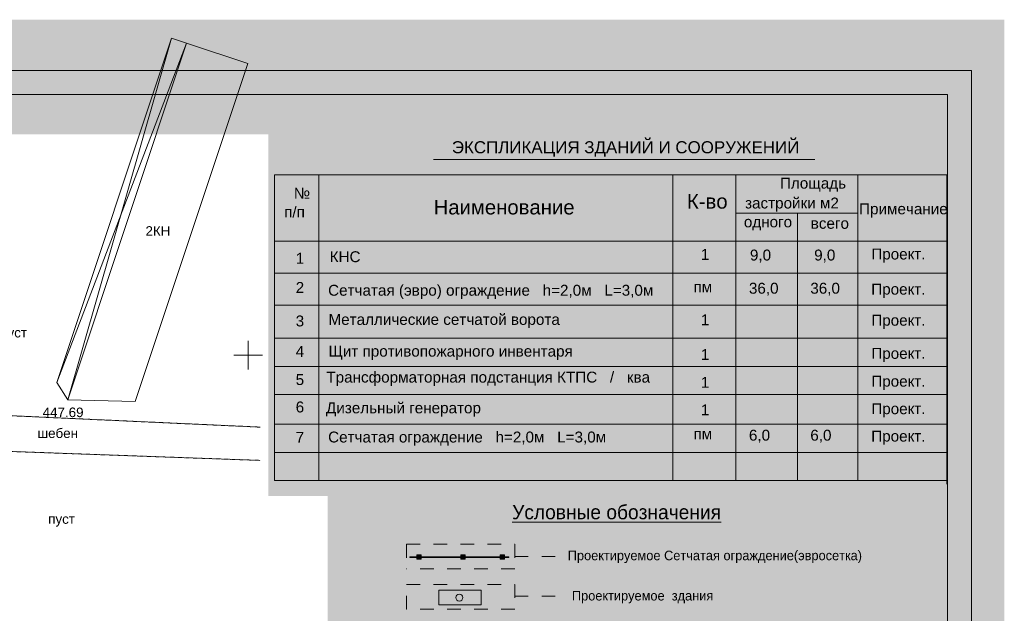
# Model space of a CAD drawing. Header units: millimetres. Extents: x 918404 to 1362154, y 4120617 to 4364104.
# Tile 88 of 256: x 1006789 to 1027388, y 4176655 to 4189079. Entities that reach past the tile are written whole.
import ezdxf

# ---------------------------------------------------------------- set-up
doc = ezdxf.new("R2010")
doc.units = ezdxf.units.MM
doc.header["$MEASUREMENT"] = 0
doc.linetypes.add('Д_ТРОТ_ТРУБА', pattern=[1.5, 0.75, -0.75])
doc.linetypes.add('Штриховая', pattern=[564.444447, 282.222223, -282.222223])
for name, color, linetype, lineweight in [('(001) Сетка_Ном._пера__132', 132, 'Continuous', 18), ('(007) Здания_Ном._пера__7', 7, 'Continuous', 18), ('(008) Скульптуры_Ном._пера__7', 7, 'Continuous', 18), ('(025) Дорога_Ном._пера__7', 7, 'Continuous', 18), ('(035) Откосы_Ном._пера__7', 7, 'Continuous', 18), ('0_Ном._пера__174', 174, 'Continuous', 18), ('0_Ном._пера__255', 255, 'Continuous', 18), ('0_Ном._пера__5', 5, 'Continuous', 18), ('0_Ном._пера__7', 7, 'Continuous', 18), ('водопровод_Ном._пера__5', 5, 'Continuous', 18), ('ВЫСОТА_Ном._пера__7', 7, 'Continuous', 18), ('Зоп. К._Ном._пера__1', 1, 'Continuous', 18), ('Текст_Ном._пера__5', 5, 'Continuous', 18), ('Текст_Ном._пера__7', 7, 'Continuous', 18), ('ТОЧКИ_Ном._пера__5', 5, 'Continuous', 18)]:
    doc.layers.add(name, color=color, linetype=linetype, lineweight=lineweight)
doc.layers.add('(023) Ж_дорога', color=7, linetype='Continuous')
doc.layers.add('(035) Откосы', color=7, linetype='Continuous')
doc.layers.add('(023) Ж_дорога_Ном._пера__28', color=7, linetype='Continuous', lineweight=18, true_color=0x260900)
doc.styles.add('СГЕНЕРИР_СТИЛЬ_1', font='arial.ttf')
doc.styles.add('СГЕНЕРИР_СТИЛЬ_6', font='txt')
doc.styles.add('СГЕНЕРИР_СТИЛЬ_7', font='txt')

# ---------------------------------------------------------------- blocks, each defined once
blk = doc.blocks.new('Стена_243', base_point=(1014950, 4177834))
at = {"layer": '(035) Откосы', "linetype": 'Continuous', "lineweight": 0, "true_color": 0x000000}
for points in [[(1015098, 4177826), (1015098, 4177841), (1014950, 4177841), (1014950, 4177826)], [(1016018, 4177826), (1016018, 4177841), (1015188, 4177841), (1015188, 4177826)], [(1016843, 4177826), (1016843, 4177841), (1016108, 4177841), (1016108, 4177826)], [(1017024, 4177826), (1017024, 4177841), (1016933, 4177841), (1016933, 4177826)]]:
    blk.add_hatch(color=18, dxfattribs=at).paths.add_polyline_path(points)
at = {"layer": '(035) Откосы_Ном._пера__7', "linetype": 'Continuous', "flags": 128}
for points in [[(1015098, 4177841), (1014950, 4177841)], [(1014950, 4177841), (1014950, 4177826)], [(1014950, 4177826), (1015098, 4177826)], [(1016018, 4177841), (1015188, 4177841)], [(1015188, 4177826), (1016018, 4177826)], [(1016843, 4177841), (1016108, 4177841)], [(1016108, 4177826), (1016843, 4177826)], [(1017024, 4177841), (1016933, 4177841)], [(1016933, 4177826), (1017024, 4177826)], [(1017024, 4177826), (1017024, 4177841)]]:
    blk.add_lwpolyline(points, dxfattribs=at)
blk = doc.blocks.new('Колонна_859', base_point=(1015143, 4177834))
at = {"layer": '(023) Ж_дорога', "linetype": 'Continuous', "lineweight": 0, "true_color": 0x000000}
blk.add_hatch(color=18, dxfattribs=at).paths.add_polyline_path([(1015098, 4177789), (1015188, 4177789), (1015188, 4177879), (1015098, 4177879)])
at = {"layer": '(023) Ж_дорога_Ном._пера__28', "linetype": 'Continuous'}
for p, q in [((1015188, 4177879), (1015098, 4177879)), ((1015098, 4177879), (1015098, 4177841)), ((1015098, 4177826), (1015098, 4177789)), ((1015188, 4177841), (1015188, 4177879)), ((1015188, 4177789), (1015188, 4177826)), ((1015098, 4177789), (1015188, 4177789))]:
    blk.add_line(p, q, dxfattribs=at)
blk = doc.blocks.new('Колонна_860', base_point=(1016888, 4177834))
at = {"layer": '(023) Ж_дорога', "linetype": 'Continuous', "lineweight": 0, "true_color": 0x000000}
blk.add_hatch(color=18, dxfattribs=at).paths.add_polyline_path([(1016843, 4177789), (1016933, 4177789), (1016933, 4177879), (1016843, 4177879)])
at = {"layer": '(023) Ж_дорога_Ном._пера__28', "linetype": 'Continuous'}
for p, q in [((1016933, 4177879), (1016843, 4177879)), ((1016843, 4177879), (1016843, 4177841)), ((1016843, 4177826), (1016843, 4177789)), ((1016933, 4177841), (1016933, 4177879)), ((1016933, 4177789), (1016933, 4177826)), ((1016843, 4177789), (1016933, 4177789))]:
    blk.add_line(p, q, dxfattribs=at)
blk = doc.blocks.new('Колонна_861', base_point=(1016063, 4177834))
at = {"layer": '(023) Ж_дорога', "linetype": 'Continuous', "lineweight": 0, "true_color": 0x000000}
blk.add_hatch(color=18, dxfattribs=at).paths.add_polyline_path([(1016018, 4177789), (1016108, 4177789), (1016108, 4177879), (1016018, 4177879)])
at = {"layer": '(023) Ж_дорога_Ном._пера__28', "linetype": 'Continuous'}
for p, q in [((1016108, 4177879), (1016018, 4177879)), ((1016018, 4177879), (1016018, 4177841)), ((1016018, 4177826), (1016018, 4177789)), ((1016108, 4177841), (1016108, 4177879)), ((1016108, 4177789), (1016108, 4177826)), ((1016018, 4177789), (1016108, 4177789))]:
    blk.add_line(p, q, dxfattribs=at)

msp = doc.modelspace()

# ---------------------------------------------------------------- hatches: boundary and pattern name
at = {"layer": '0_Ном._пера__255', "linetype": 'Continuous'}
h = msp.add_hatch(color=256, dxfattribs=at)
h.paths.add_polyline_path([(984008.6, 4189078.6), (984008.6, 4158072.3), (1027388.1, 4158072.3), (1027388.1, 4189078.6)])
h.paths.add_polyline_path([(988092.7, 4159234.6), (988092.7, 4186678.8), (1011993.6, 4186678.8), (1011993.6, 4179109.4), (1013230.7, 4179109.4), (1013230.7, 4165243), (1006775.5, 4165243), (1006775.5, 4159234.6)], flags=0)
at = {"layer": 'Зоп. К._Ном._пера__1', "linetype": 'Continuous', "lineweight": 18}
msp.add_hatch(color=14, dxfattribs=at).paths.add_polyline_path([(1015557.6, 4177138.7), (1015557.6, 4176833.4), (1016441.8, 4176833.4), (1016441.8, 4177138.7)])

# ---------------------------------------------------------------- linework, layer by layer
at = {"layer": '(001) Сетка_Ном._пера__132', "linetype": 'Continuous'}
for p, q in [((1011565.9, 4182355.1), (1011565.9, 4181755.1)), ((1011265.9, 4182055.1), (1011865.9, 4182055.1))]:
    msp.add_line(p, q, dxfattribs=at)
at = {"layer": '0_Ном._пера__174', "linetype": 'Continuous', "flags": 128}
for points in [[(984699.3, 4158734.6), (984699.3, 4188014.6), (1026699.3, 4188014.6), (1026699.3, 4158734.6)], [(986699.3, 4187514.6), (1026199.3, 4187514.6), (1026199.3, 4159234.6), (986699.3, 4159234.6)]]:
    msp.add_lwpolyline(points, close=True, dxfattribs=at)
at = {"layer": '0_Ном._пера__5', "linetype": 'Continuous'}
for p, q in [((1015447.5, 4186154.4), (1023422.8, 4186154.4)), ((1012118.6, 4185835), (1026184.6, 4185835)), ((1012118.6, 4185835), (1012118.6, 4179436)), ((1013044, 4185835), (1013044, 4179436)), ((1020450.9, 4185835), (1020450.9, 4179436)), ((1021773.1, 4185835), (1021773.1, 4179436)), ((1026184.6, 4185835), (1026184.1, 4179358.9)), ((1012118.6, 4184445.4), (1026185.6, 4184445.4)), ((1012118.6, 4184445.4), (1026185.6, 4184445.4)), ((1012118.6, 4183775), (1026185.6, 4183775)), ((1012118.6, 4183102), (1026185.6, 4183102)), ((1012118.6, 4182410.7), (1026184.4, 4182410.7)), ((1012118.6, 4181821.3), (1026184.5, 4181821.3)), ((1012118.6, 4181236.2), (1026182.6, 4181236.2)), ((1012118.6, 4180610.5), (1026184.4, 4180610.5)), ((1012118.6, 4180021.1), (1026184.5, 4180021.1)), ((1012118.6, 4179436), (1026182.6, 4179436)), ((1015557.6, 4176833.4), (1015557.6, 4177138.7)), ((1015557.6, 4177138.7), (1016441.8, 4177138.7)), ((1016441.8, 4177138.7), (1016441.8, 4176833.4)), ((1016441.8, 4176833.4), (1015557.6, 4176833.4))]:
    msp.add_line(p, q, dxfattribs=at)
at = {"layer": '0_Ном._пера__5', "linetype": 'Штриховая'}
for p, q in [((1014884.4, 4178100.9), (1014884.4, 4177583.1)), ((1014884.4, 4178100.9), (1017144.6, 4178100.9)), ((1017144.6, 4178100.9), (1017144.6, 4177583.1)), ((1017144.6, 4177842), (1018132.9, 4177842)), ((1017144.6, 4177583.1), (1014884.4, 4177583.1)), ((1014884.4, 4176740.5), (1014884.4, 4177258.3)), ((1014884.4, 4177258.3), (1017144.6, 4177258.3)), ((1017144.6, 4177258.3), (1017144.6, 4176740.5)), ((1017144.6, 4177017.1), (1018132.9, 4177017.1)), ((1017144.6, 4176740.5), (1014884.4, 4176740.5))]:
    msp.add_line(p, q, dxfattribs=at)
at = {"layer": '0_Ном._пера__5', "linetype": 'Continuous'}
msp.add_circle((1015986.5, 4176983.9), 73.8, dxfattribs=at)
at = {"layer": '0_Ном._пера__7', "linetype": 'Continuous', "flags": 128}
for points in [[(1010281.6, 4188588.2), (1007798, 4181123.6), (1007566, 4181483.9), (1009964.7, 4188693.6)], [(1007798, 4181123.6), (1010281.6, 4188588.2), (1011559.8, 4188162.9), (1009205.5, 4181086.6)]]:
    msp.add_lwpolyline(points, close=True, dxfattribs=at)
msp.add_lwpolyline([(1007566, 4181483.9), (1010281.6, 4188588.2), (1009964.7, 4188693.6), (1007798, 4181123.6)], dxfattribs=at)
at = {"layer": '0_Ном._пера__7', "linetype": 'Д_ТРОТ_ТРУБА', "flags": 128}
for points in [[(1011817.9, 4180551.7), (1006067.7, 4180815.2), (1004932.8, 4180905.2), (1004651.5, 4180964.4), (1004444.5, 4181060.1), (1004294.8, 4181188.6), (1004213, 4181294.3)], [(1003568.5, 4179774.7), (1003790.3, 4179920.3), (1004065.5, 4180014.1), (1004386.9, 4180065.3), (1005232.4, 4180091.1), (1011817.9, 4179855.5)]]:
    msp.add_lwpolyline(points, dxfattribs=at)
at = {"layer": 'водопровод_Ном._пера__5', "linetype": 'Continuous'}
for p, q in [((1024326.4, 4179436), (1024326.4, 4185835)), ((1021773.1, 4185032.1), (1024326.4, 4185032.1)), ((1023059.6, 4185032.1), (1023059.6, 4179436))]:
    msp.add_line(p, q, dxfattribs=at)
at = {"layer": 'ТОЧКИ_Ном._пера__5', "linetype": 'Continuous'}
msp.add_line((1007798, 4181123.6), (1007808, 4181123.6), dxfattribs=at)

# ---------------------------------------------------------------- block references
at = {"layer": '(023) Ж_дорога', "color": 18, "lineweight": 18, "true_color": 0x260900}
for name, p in [('Колонна_859', (1015142.6, 4177833.5)), ('Колонна_861', (1016063.5, 4177833.5)), ('Колонна_860', (1016888, 4177833.5))]:
    msp.add_blockref(name, p, dxfattribs=at)
at = {"layer": '(035) Откосы'}
msp.add_blockref('Стена_243', (1014950.3, 4177833.5), dxfattribs=at)

# ---------------------------------------------------------------- texts
at = {"layer": '(007) Здания_Ном._пера__7', "linetype": 'Continuous', "insert": (1009420.6, 4184556.6), "char_height": 200, "attachment_point": 7, "style": 'СГЕНЕРИР_СТИЛЬ_1'}
msp.add_mtext('{2КН}', dxfattribs=at)
at = {"layer": '(008) Скульптуры_Ном._пера__7', "linetype": 'Continuous', "char_height": 200, "attachment_point": 7, "style": 'СГЕНЕРИР_СТИЛЬ_1'}
for insert in [(1006383, 4182368.5), (1007385.5, 4178468)]:
    msp.add_mtext('{пуст}', dxfattribs=dict(at, insert=insert))
at = {"layer": '(025) Дорога_Ном._пера__7', "linetype": 'Continuous', "insert": (1007159.2, 4180321.7), "char_height": 200, "attachment_point": 7, "style": 'СГЕНЕРИР_СТИЛЬ_1'}
msp.add_mtext('{шебен}', dxfattribs=at)
at = {"layer": 'ВЫСОТА_Ном._пера__7', "linetype": 'Continuous', "insert": (1007269.5, 4180859.8), "char_height": 200, "attachment_point": 4, "style": 'СГЕНЕРИР_СТИЛЬ_1'}
msp.add_mtext('{447.69}', dxfattribs=at)
at = {"layer": 'Текст_Ном._пера__5', "linetype": 'Continuous', "attachment_point": 7, "style": 'СГЕНЕРИР_СТИЛЬ_1'}
for s, insert, char_height in [('{ЭКСПЛИКАЦИЯ ЗДАНИЙ И СООРУЖЕНИЙ}', (1015829.9, 4186208.6), 253.44), ('{ №}', (1012434.8, 4185331.9), 228.1), ('{    Площадь }', (1022340.3, 4185477.5), 228.096), ('{К-во}', (1020748.1, 4185119.9), 304.13), ('{п/п}', (1012321.8, 4184937.7), 228.1), ('{Наименование}', (1015448.3, 4184998.2), 304.128), ('{застройки м2                  }', (1021964.3, 4185058.7), 228.096), ('{Примечание}', (1024350, 4184936.7), 228.096), ('{одного}', (1021938.8, 4184667.7), 228.1), ('{всего}', (1023339.1, 4184699.7), 228.1), ('{1}', (1012563, 4183971.8), 228.1), ('{КНС}', (1013274.1, 4184001), 228.1), ('{1}', (1021039.4, 4184052.8), 228.1), ('{9,0}', (1022066.4, 4183996.5), 228.1), ('{9,0}', (1023410, 4183996.5), 228.1), ('{Проект.}', (1024605.1, 4183991.7), 228.1), ('{2}', (1012563, 4183360.2), 228.1), ('{пм}', (1020885, 4183370.9), 228.1), ('{36,0}', (1022044.9, 4183301.8), 228.1), ('{36,0}', (1023329.5, 4183301.8), 228.1), ('{Сетчатая (эвро) ограждение   h=2,0м   L=3,0м }', (1013241.4, 4183233.3), 228.096), ('{Проект.}', (1024604.1, 4183256.9), 228.1), ('{3}', (1012563, 4182656.3), 228.1), ('{Металлические сетчатой ворота}', (1013249.1, 4182623), 228.096), ('{1}', (1021039.4, 4182683.2), 228.1), ('{Проект.}', (1024605.1, 4182605.6), 228.1), ('{4}', (1012563, 4182021.2), 228.1), ('{Щит противопожарного инвентаря }', (1013250.5, 4181959.1), 228.096), ('{1}', (1021039.4, 4181957.4), 228.1), ('{Проект.}', (1024605.1, 4181912.5), 228.1), ('{5}', (1012563, 4181430.1), 228.1), ('{Трансформаторная подстанция КТПС   /   ква}', (1013204.6, 4181415.3), 228.096), ('{1}', (1021039.4, 4181374.3), 228.1), ('{Проект.}', (1024605.1, 4181329.5), 228.1), ('{6}', (1012563, 4180856.2), 228.1), ('{Дизельный генератор}', (1013197.3, 4180771.7), 228.096), ('{1}', (1021039.4, 4180799.1), 228.1), ('{Проект.}', (1024605.1, 4180754.3), 228.1), ('{7}', (1012563, 4180223.7), 228.1), ('{Сетчатая ограждение   h=2,0м   L=3,0м }', (1013241.4, 4180161.6), 228.096), ('{пм}', (1020885, 4180295.5), 228.1), ('{6,0}', (1022044.9, 4180226.3), 228.1), ('{6,0}', (1023329.5, 4180226.3), 228.1), ('{Проект.}', (1024604.1, 4180181.4), 228.1)]:
    msp.add_mtext(s, dxfattribs=dict(at, insert=insert, char_height=char_height))
at = {"layer": 'Текст_Ном._пера__7', "linetype": 'Continuous', "attachment_point": 7}
for s, insert, char_height, style in [('{\\LУсловные обозначения}', (1017091.9, 4178618.9), 300, 'СГЕНЕРИР_СТИЛЬ_6'), ('{Проектируемое Сетчатая ограждение(эвросетка)}', (1018255.4, 4177705.9), 200, 'СГЕНЕРИР_СТИЛЬ_7'), ('{Проектируемое  здания }', (1018341.8, 4176863.3), 200, 'СГЕНЕРИР_СТИЛЬ_7')]:
    msp.add_mtext(s, dxfattribs=dict(at, insert=insert, char_height=char_height, style=style))

doc.saveas('drawing.dxf')
